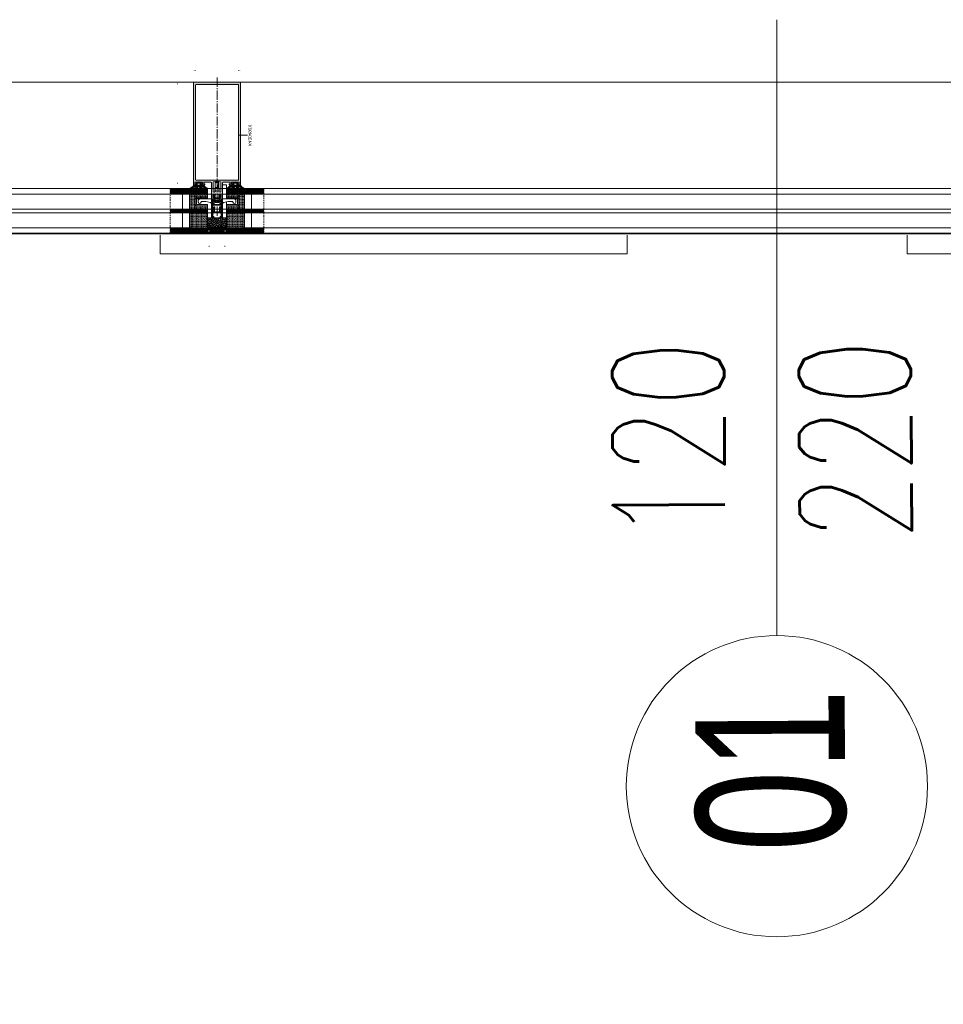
# Model space of a CAD drawing. Header units: inches. Extents: x 0 to 111471, y -105323 to 11070.
# Tile 168 of 256: x 43990 to 44088, y -27953 to -27848. Entities that reach past the tile are written whole.
import ezdxf
from ezdxf.enums import TextEntityAlignment as Align

# ---------------------------------------------------------------- set-up
doc = ezdxf.new("R2010")
doc.units = ezdxf.units.IN
doc.header["$MEASUREMENT"] = 0
for name, pattern in [('DIVIDE', [5.3, 2, -1, 0.15, -1, 0.15, -1]), ('gen3', [6.25, 4.75, -1.5]), ('GEN7', [13.75, 9.75, -1.5, 1, -1.5])]:
    doc.linetypes.add(name, pattern=pattern)
for name, color, linetype, lineweight in [('888 drzwi i okna', 4, 'Continuous', 0), ('888 opisy', 3, 'Continuous', 0), ('888 projektowane elementy', 6, 'Continuous', 13), ('888 sciany istniejące', 2, 'Continuous', 35), ('888 widok', 8, 'Continuous', 0), ('888 wymiary', 1, 'Continuous', 0), ('MB-inne', 8, 'Continuous', 9), ('MB-kreskowanie', 8, 'Continuous', 5), ('MB-opisy', 120, 'Continuous', 9), ('MB-osie', 4, 'GEN7', 5), ('MB-profile', 7, 'Continuous', 9), ('MB-szyby', 4, 'Continuous', 9), ('MB-urwania', 1, 'DIVIDE', 5), ('MB-uszczelki_tworzywa', 8, 'Continuous', 9), ('MB-wymiary', 145, 'Continuous', 9), ('Wymiary', 85, 'Continuous', 18)]:
    doc.layers.add(name, color=color, linetype=linetype, lineweight=lineweight)
doc.styles.add('ARIALCE', font='arial.ttf', dxfattribs={"width": 0.8})
doc.styles.get("Standard").update_dxf_attribs({"font": 'arial.ttf'})
doc.styles.add('TS 100_opisy', font='romans.shx', dxfattribs={"width": 0.7, "height": 16})
doc.styles.add('TS 100_wymiary', font='romans.shx', dxfattribs={"width": 0.7, "height": 16})
doc.dimstyles.new('Dim Style 100', dxfattribs={"dimtxt": 16, "dimasz": 12, "dimexe": 12, "dimexo": 2, "dimgap": 10, "dimtad": 1, "dimdec": 0, "dimzin": 9, "dimtxsty": 'TS 100_wymiary', "dimblk": 'ARCHTICK', "dimcen": 2.5, "dimdle": 12, "dimclrd": 256, "dimclrt": 2, "dimadec": 0, "dimazin": 2, "dimtfac": 1, "dimtdec": 0, "dimtix": 1, "dimtmove": 2, "dimatfit": 3, "dimfxl": 0, "dimlwd": -1, "dimarcsym": 0})
doc.dimstyles.new('MB_KDA_2.5', dxfattribs={"dimtxt": 2.5, "dimasz": 2.5, "dimexe": 1, "dimexo": 1, "dimgap": 1, "dimtad": 1, "dimdec": 1, "dimdsep": 46, "dimtxsty": 'Standard', "dimcen": 0, "dimclrd": 256, "dimclre": 256, "dimclrt": 2, "dimadec": 0, "dimazin": 2, "dimtp": 0.1, "dimtm": 0.1, "dimtfac": 0.71, "dimtdec": 1, "dimtmove": 0, "dimatfit": 3, "dimfxl": 0, "dimtzin": 0, "dimlwd": -1, "dimlwe": -1, "dimarcsym": 0})
pattern_1 = [(315, (-204.003, -193.6241), (1.3470384, -3e-16), [0.9525, -0.9525])]
pattern_2 = [(0.033944, (-4153.1781, -852.2568), (0.23784281, 0.47639099), [0, -0.47625])]
pattern_3 = [(45, (-204.003, 93.6241), (1.3470384, -2e-16), [0.9525, -0.9525])]

# ---------------------------------------------------------------- blocks, each defined once
blk = doc.blocks.new('K430492X')
at = {"layer": 'MB-kreskowanie'}
h = blk.add_hatch(color=0, dxfattribs=at)
h.paths.add_polyline_path([(-109.2, 25), (-109.5, 24.7), (-109.5, 22.5), (-109, 22), (-108.5, 22), (-108.5, 23.5), (-106.5, 23.5), (-106.5, 19.7), (-106.3, 19.5), (-106.5, 19.2), (-106.5, 15.5), (-108.5, 15.5), (-108.5, 17), (-109, 17), (-109.5, 16.5), (-109.5, 13), (-108.5, 13), (-108.5, 14), (-106.5, 14), (-106.5, 6.5), (-107, 6), (-124.2, 6), (-124.5, 5.7), (-124.5, 4), (-124, 3.5), (-123, 3.5), (-123, 4.5), (-121, 4.5), (-120.5, 4), (-120.5, 2.7), (-118.9, 0), (-120.5, -2.8), (-120.5, -4), (-121, -4.5), (-123, -4.5), (-123, -3.5), (-124, -3.5), (-124.5, -4), (-124.5, -5.7), (-124.2, -6), (-107, -6), (-106.5, -6.5), (-106.5, -14), (-108.5, -14), (-108.5, -13), (-109.5, -13), (-109.5, -16.5), (-109, -17), (-108.5, -17), (-108.5, -15.5), (-106.5, -15.5), (-106.5, -19.2), (-106.3, -19.5), (-106.5, -19.7), (-106.5, -23.5), (-108.5, -23.5), (-108.5, -22), (-109, -22), (-109.5, -22.5), (-109.5, -24.7), (-109.2, -25), (-0.5, -25, 0.413925), (0, -24.5), (0, 24.5, 0.413925), (-0.5, 25)])
h.paths.add_polyline_path([(-3, 22.9), (-2.5, 22.4), (-2.5, -22.4), (-3, -22.9), (-104, -22.9), (-104.5, -22.4), (-104.5, 22.4), (-104, 22.9)], flags=16)
h.paths.add_polyline_path([(-106.4, 3.6), (-105.5, 0), (-106.4, -3.6), (-106.9, -4), (-116.9, -4), (-117.3, -3.2), (-115.9, -0.8), (-115.9, 0.8), (-117.3, 3.2), (-116.9, 4), (-106.9, 4)], flags=16)
at = {"layer": 'MB-profile'}
blk.add_lwpolyline([(-0.5, -25), (-109.2, -25), (-109.5, -24.7), (-109.5, -22.5), (-109, -22), (-108.5, -22), (-108.5, -23.5), (-106.5, -23.5), (-106.5, -19.7), (-106.3, -19.5), (-106.5, -19.2), (-106.5, -15.5), (-108.5, -15.5), (-108.5, -17), (-109, -17), (-109.5, -16.5), (-109.5, -13), (-108.5, -13), (-108.5, -14), (-106.5, -14), (-106.5, -6.5), (-107, -6), (-124.2, -6), (-124.5, -5.7), (-124.5, -4), (-124, -3.5), (-123, -3.5), (-123, -4.5), (-121, -4.5), (-120.5, -4), (-120.5, -2.8), (-118.9, 0), (-120.5, 2.7), (-120.5, 4), (-121, 4.5), (-123, 4.5), (-123, 3.5), (-124, 3.5), (-124.5, 4), (-124.5, 5.7), (-124.2, 6), (-107, 6), (-106.5, 6.5), (-106.5, 14), (-108.5, 14), (-108.5, 13), (-109.5, 13), (-109.5, 16.5), (-109, 17), (-108.5, 17), (-108.5, 15.5), (-106.5, 15.5), (-106.5, 19.2), (-106.3, 19.5), (-106.5, 19.7), (-106.5, 23.5), (-108.5, 23.5), (-108.5, 22), (-109, 22), (-109.5, 22.5), (-109.5, 24.7), (-109.2, 25), (-0.5, 25, -0.414502), (0, 24.5), (0, -24.5, -0.414502)], format="xyb", close=True, dxfattribs=at)
for points in [[(-3, -22.9), (-104, -22.9), (-104.5, -22.4), (-104.5, 22.4), (-104, 22.9), (-3, 22.9), (-2.5, 22.4), (-2.5, -22.4)], [(-106.4, -3.6), (-106.9, -4), (-116.9, -4), (-117.3, -3.2), (-115.9, -0.8), (-115.9, 0.8), (-117.3, 3.2), (-116.9, 4), (-106.9, 4), (-106.4, 3.6), (-105.5, 0)]]:
    blk.add_lwpolyline(points, close=True, dxfattribs=at)
blk = doc.blocks.new('*D597')
at = {"layer": 'Defpoints', "color": 0, "ltscale": 0.01}
for p in [(52, -74.7), (161.5, -74.5), (52, -92)]:
    blk.add_point(p, dxfattribs=at)
at = {"layer": 'MB-wymiary'}
for p, q in [((52, -75.7), (52, -93)), ((161.5, -75.5), (161.5, -93)), ((159, -92), (54.5, -92))]:
    blk.add_line(p, q, dxfattribs=at)
at = {"layer": 'MB-wymiary', "ltscale": 0.01}
for points in [[(54.5, -91.6), (54.5, -92.4), (52, -92)], [(159, -92.4), (159, -91.6), (161.5, -92)]]:
    blk.add_solid(points, dxfattribs=at)
at = {"layer": 'MB-wymiary', "color": 2, "ltscale": 0.01, "insert": (106.8, -89.7), "char_height": 2.5, "attachment_point": 5}
blk.add_mtext('110', dxfattribs=at)
blk = doc.blocks.new('*D598')
at = {"layer": 'Defpoints', "color": 0, "ltscale": 0.01}
for p in [(147.1, -25), (173.9, -25), (147.1, -75)]:
    blk.add_point(p, dxfattribs=at)
at = {"layer": 'MB-wymiary'}
for p, q in [((148.1, -25), (174.9, -25)), ((173.9, -72.5), (173.9, -27.5)), ((148.1, -75), (174.9, -75))]:
    blk.add_line(p, q, dxfattribs=at)
at = {"layer": 'MB-wymiary', "ltscale": 0.01}
for points in [[(174.3, -27.5), (173.5, -27.5), (173.9, -25)], [(173.5, -72.5), (174.3, -72.5), (173.9, -75)]]:
    blk.add_solid(points, dxfattribs=at)
at = {"layer": 'MB-wymiary', "color": 2, "ltscale": 0.01, "insert": (171.7, -50), "char_height": 2.5, "attachment_point": 5, "rotation": 90}
blk.add_mtext('50', dxfattribs=at)
blk = doc.blocks.new('120900')
at = {"layer": 'MB-kreskowanie'}
h = blk.add_hatch(dxfattribs=at)
h.set_pattern_fill('DOTS', color=256, scale=0.3, angle=90.0339, style=0)
h.set_pattern_definition([(90.033944, (778.75693, -4206.1781), (-0.47639099, 0.23784281), [0, -0.47625])])
h.paths.add_polyline_path([(-6.2, 1.7, -0.244698), (-6, 1.8), (-5.6, 1.8, -0.117863), (-5.4, 1.8, 0.255673), (-2.6, 1.8, -0.117863), (-2.4, 1.8), (-2, 1.8, -0.244698), (-1.8, 1.7), (-1, 0.6, -0.520567), (-1.1, 0.3), (-1.5, 0.2), (-1.5, -1), (-2.5, -1), (-2.5, 0.7, 0.496188), (-2.8, 0.9, -0.136548), (-5.2, 0.9, 0.502247), (-5.5, 0.7), (-5.5, -1), (-6.5, -1), (-6.5, 0.2), (-6.9, 0.3, -0.520567), (-7, 0.6)])
h.paths.add_polyline_path([(-9.5, -1.3, -0.414214), (-9.2, -1), (-7.3, -1, -0.267949), (-7.1, -1.2, 0.767327), (-6.5, -1), (-5.5, -1), (-5.5, -1.3, 0.414214), (-5.3, -1.5), (-2.7, -1.5, 0.414214), (-2.5, -1.3), (-2.5, -1), (-1.5, -1, 0.767327), (-0.9, -1.2, -0.267949), (-0.7, -1), (1.2, -1, -0.414214), (1.5, -1.3, 0.218991), (4.8, -4.2, -0.885567), (4.5, -5, -0.160479), (1, -3.3, 0.21435), (0.2, -3), (-1.4, -3, 0.674934), (-1.6, -3.5, 0.163474), (0.2, -4.4, -1), (0.2, -5, -0.19206), (-3.5, -3.2, 0.293178), (-4, -3, 0.293178), (-4.5, -3.2, -0.19206), (-8.2, -5, -1), (-8.2, -4.4, 0.163474), (-6.4, -3.5, 0.674934), (-6.6, -3), (-8.2, -3, 0.214349), (-9, -3.3, -0.160479), (-12.5, -5, -0.885567), (-12.8, -4.2, 0.226961)])
at = {"layer": 'MB-uszczelki_tworzywa'}
for points in [[(1.5, -1.3, 0.218991), (4.8, -4.2, -0.885567), (4.5, -5, -0.160479), (1, -3.3, 0.21435), (0.2, -3), (-1.4, -3, 0.677436), (-1.6, -3.5, 0.163474), (0.2, -4.4, -1), (0.2, -5, -0.19206), (-3.5, -3.2, 0.293178), (-4, -3, 0.293178), (-4.5, -3.2, -0.19206), (-8.2, -5, -1), (-8.2, -4.4, 0.163474), (-6.4, -3.5, 0.677436), (-6.6, -3), (-8.2, -3, 0.21435), (-9, -3.3, -0.160479), (-12.5, -5, -0.885567), (-12.8, -4.2, 0.226961), (-9.5, -1.3, -0.414214), (-9.2, -1), (-7.3, -1, -0.267949), (-7.1, -1.2, 0.767327), (-6.5, -1), (-6.5, 0.2), (-6.9, 0.3, -0.520567), (-7, 0.6), (-6.2, 1.7, -0.244698), (-6, 1.8), (-5.6, 1.8, -0.117863), (-5.4, 1.8, 0.255673), (-2.6, 1.8, -0.117863), (-2.4, 1.8), (-2, 1.8, -0.244698), (-1.8, 1.7), (-1, 0.6, -0.520567), (-1.1, 0.3), (-1.5, 0.2), (-1.5, -1, 0.767327), (-0.9, -1.2, -0.267949), (-0.7, -1), (1.2, -1, -0.414214)], [(-2.5, -1.3), (-2.5, 0.7, 0.490314), (-2.7, 0.9, -0.137178), (-5.2, 0.9, 0.490314), (-5.5, 0.7), (-5.5, -1.3, 0.414214), (-5.3, -1.5), (-2.7, -1.5, 0.414214)]]:
    blk.add_lwpolyline(points, format="xyb", close=True, dxfattribs=at)
blk = doc.blocks.new('*D599')
at = {"layer": 'Defpoints', "color": 0, "ltscale": 0.01}
for p in [(2.1, -40), (-13.3, -60), (2, -60)]:
    blk.add_point(p, dxfattribs=at)
at = {"layer": 'MB-wymiary'}
for p, q in [((1.1, -40), (-14.3, -40)), ((-13.3, -42.5), (-13.3, -57.5)), ((1, -60), (-14.3, -60))]:
    blk.add_line(p, q, dxfattribs=at)
at = {"layer": 'MB-wymiary', "ltscale": 0.01}
for points in [[(-12.9, -42.5), (-13.8, -42.5), (-13.3, -40)], [(-13.8, -57.5), (-12.9, -57.5), (-13.3, -60)]]:
    blk.add_solid(points, dxfattribs=at)
at = {"layer": 'MB-wymiary', "color": 2, "ltscale": 0.01, "insert": (-15.6, -50), "char_height": 2.5, "attachment_point": 5, "rotation": 90}
blk.add_mtext('20', dxfattribs=at)
blk = doc.blocks.new('_ArchTick')
at = {"layer": 'Wymiary', "color": 0, "const_width": 0.15}
blk.add_lwpolyline([(-0.5, -0.5), (0.5, 0.5)], dxfattribs=at)
blk = doc.blocks.new('*D698')
at = {"layer": '888 wymiary', "color": 0, "lineweight": -2, "ltscale": 0.01}
for p, q in [((43890.75, -28130.69), (43890.75, -28162.69)), ((44010.75, -28130.69), (44010.75, -28162.69))]:
    blk.add_line(p, q, dxfattribs=at)
at = {"layer": '888 wymiary', "ltscale": 0.01}
blk.add_line((43878.75, -28150.69), (44022.75, -28150.69), dxfattribs=at)
at = {"layer": 'Defpoints', "color": 0}
for p in [(44010.75, -27864.04), (43890.75, -27864.86), (44010.75, -28150.69)]:
    blk.add_point(p, dxfattribs=at)
at = {"layer": '888 wymiary', "linetype": 'ByBlock', "xscale": 12, "yscale": 12, "zscale": 12, "rotation": 180}
blk.add_blockref('_ArchTick', (43890.75, -28150.69), dxfattribs=at)
at = {"layer": '888 wymiary', "linetype": 'ByBlock', "xscale": 12, "yscale": 12, "zscale": 12}
blk.add_blockref('_ArchTick', (44010.75, -28150.69), dxfattribs=at)
at = {"layer": '888 wymiary', "color": 2, "ltscale": 0.01, "insert": (43950.75, -28132.69), "char_height": 16, "attachment_point": 5, "style": 'TS 100_wymiary'}
blk.add_mtext('120', dxfattribs=at)
blk = doc.blocks.new('*D699')
at = {"layer": '888 wymiary', "color": 0, "lineweight": -2, "ltscale": 0.01}
for p, q in [((44010.75, -28130.69), (44010.75, -28162.69)), ((44130.71, -28130.69), (44130.71, -28162.69))]:
    blk.add_line(p, q, dxfattribs=at)
at = {"layer": '888 wymiary', "ltscale": 0.01}
blk.add_line((43998.75, -28150.69), (44142.71, -28150.69), dxfattribs=at)
at = {"layer": 'Defpoints', "color": 0}
for p in [(44010.75, -27864.04), (44130.71, -27864.81), (44130.71, -28150.69)]:
    blk.add_point(p, dxfattribs=at)
at = {"layer": '888 wymiary', "linetype": 'ByBlock', "xscale": 12, "yscale": 12, "zscale": 12, "rotation": 180}
blk.add_blockref('_ArchTick', (44010.75, -28150.69), dxfattribs=at)
at = {"layer": '888 wymiary', "linetype": 'ByBlock', "xscale": 12, "yscale": 12, "zscale": 12}
blk.add_blockref('_ArchTick', (44130.71, -28150.69), dxfattribs=at)
at = {"layer": '888 wymiary', "color": 2, "ltscale": 0.01, "insert": (44070.73, -28132.69), "char_height": 16, "attachment_point": 5, "style": 'TS 100_wymiary'}
blk.add_mtext('120', dxfattribs=at)
blk = doc.blocks.new('*D708')
at = {"layer": '888 wymiary', "color": 0, "lineweight": -2, "ltscale": 0.01}
for p, q in [((43418.64, -28259.85), (43418.64, -28291.85)), ((45099.62, -28259.85), (45099.62, -28291.85))]:
    blk.add_line(p, q, dxfattribs=at)
at = {"layer": '888 wymiary', "ltscale": 0.01}
blk.add_line((43406.64, -28279.85), (45111.62, -28279.85), dxfattribs=at)
at = {"layer": 'Defpoints', "color": 0}
for p in [(45099.62, -27871.92), (43418.64, -27872.28), (45099.62, -28279.85)]:
    blk.add_point(p, dxfattribs=at)
at = {"layer": '888 wymiary', "linetype": 'ByBlock', "xscale": 12, "yscale": 12, "zscale": 12, "rotation": 180}
blk.add_blockref('_ArchTick', (43418.64, -28279.85), dxfattribs=at)
at = {"layer": '888 wymiary', "linetype": 'ByBlock', "xscale": 12, "yscale": 12, "zscale": 12}
blk.add_blockref('_ArchTick', (45099.62, -28279.85), dxfattribs=at)
at = {"layer": '888 wymiary', "color": 2, "ltscale": 0.01, "insert": (44259.13, -28261.85), "char_height": 16, "attachment_point": 5, "style": 'TS 100_wymiary'}
blk.add_mtext('1681', dxfattribs=at)
blk = doc.blocks.new('*D824')
at = {"layer": '888 wymiary', "color": 0, "lineweight": -2, "ltscale": 0.01}
for p, q in [((44084.62, -28220.23), (44084.62, -28252.23)), ((44104.62, -28220.23), (44104.62, -28252.23))]:
    blk.add_line(p, q, dxfattribs=at)
at = {"layer": '888 wymiary', "ltscale": 0.01}
blk.add_line((44116.62, -28240.23), (44072.62, -28240.23), dxfattribs=at)
at = {"layer": 'Defpoints', "color": 0}
for p in [(44084.62, -27871.92), (44104.62, -27871.92), (44084.62, -28240.23)]:
    blk.add_point(p, dxfattribs=at)
at = {"layer": '888 wymiary', "linetype": 'ByBlock', "xscale": 12, "yscale": 12, "zscale": 12, "rotation": 180}
blk.add_blockref('_ArchTick', (44084.62, -28240.23), dxfattribs=at)
at = {"layer": '888 wymiary', "linetype": 'ByBlock', "xscale": 12, "yscale": 12, "zscale": 12}
blk.add_blockref('_ArchTick', (44104.62, -28240.23), dxfattribs=at)
at = {"layer": '888 wymiary', "color": 2, "ltscale": 0.01, "insert": (44095.89, -28222.23), "char_height": 16, "attachment_point": 5, "style": 'TS 100_wymiary'}
blk.add_mtext('20', dxfattribs=at)
blk = doc.blocks.new('*D825')
at = {"layer": '888 wymiary', "color": 0, "lineweight": -2, "ltscale": 0.01}
for p, q in [((44054.62, -28220.23), (44054.62, -28252.23)), ((44084.62, -28220.23), (44084.62, -28252.23))]:
    blk.add_line(p, q, dxfattribs=at)
at = {"layer": '888 wymiary', "ltscale": 0.01}
for p, q in [((44096.62, -28240.23), (44042.62, -28240.23)), ((44054.62, -28240.23), (44042.62, -28240.23)), ((44084.62, -28240.23), (44096.62, -28240.23))]:
    blk.add_line(p, q, dxfattribs=at)
at = {"layer": 'Defpoints', "color": 0}
for p in [(44054.62, -27871.92), (44084.62, -27871.92), (44054.62, -28240.23)]:
    blk.add_point(p, dxfattribs=at)
at = {"layer": '888 wymiary', "linetype": 'ByBlock', "xscale": 12, "yscale": 12, "zscale": 12}
blk.add_blockref('_ArchTick', (44054.62, -28240.23), dxfattribs=at)
at = {"layer": '888 wymiary', "linetype": 'ByBlock', "xscale": 12, "yscale": 12, "zscale": 12, "rotation": 180}
blk.add_blockref('_ArchTick', (44084.62, -28240.23), dxfattribs=at)
at = {"layer": '888 wymiary', "color": 2, "ltscale": 0.01, "insert": (44069.62, -28222.23), "char_height": 16, "attachment_point": 5, "style": 'TS 100_wymiary'}
blk.add_mtext('30', dxfattribs=at)
blk = doc.blocks.new('*D826')
at = {"layer": '888 wymiary', "color": 0, "lineweight": -2, "ltscale": 0.01}
for p, q in [((44004.62, -28220.23), (44004.62, -28252.23)), ((44054.62, -28220.23), (44054.62, -28252.23))]:
    blk.add_line(p, q, dxfattribs=at)
at = {"layer": '888 wymiary', "ltscale": 0.01}
blk.add_line((44066.62, -28240.23), (43992.62, -28240.23), dxfattribs=at)
at = {"layer": 'Defpoints', "color": 0}
for p in [(44004.62, -27871.92), (44054.62, -27871.92), (44004.62, -28240.23)]:
    blk.add_point(p, dxfattribs=at)
at = {"layer": '888 wymiary', "linetype": 'ByBlock', "xscale": 12, "yscale": 12, "zscale": 12, "rotation": 180}
blk.add_blockref('_ArchTick', (44004.62, -28240.23), dxfattribs=at)
at = {"layer": '888 wymiary', "linetype": 'ByBlock', "xscale": 12, "yscale": 12, "zscale": 12}
blk.add_blockref('_ArchTick', (44054.62, -28240.23), dxfattribs=at)
at = {"layer": '888 wymiary', "color": 2, "ltscale": 0.01, "insert": (44029.62, -28222.23), "char_height": 16, "attachment_point": 5, "style": 'TS 100_wymiary'}
blk.add_mtext('50', dxfattribs=at)
blk = doc.blocks.new('*D827')
at = {"layer": '888 wymiary', "color": 0, "lineweight": -2, "ltscale": 0.01}
for p, q in [((43964.62, -28220.23), (43964.62, -28252.23)), ((44004.62, -28220.23), (44004.62, -28252.23))]:
    blk.add_line(p, q, dxfattribs=at)
at = {"layer": '888 wymiary', "ltscale": 0.01}
blk.add_line((44016.62, -28240.23), (43952.62, -28240.23), dxfattribs=at)
at = {"layer": 'Defpoints', "color": 0}
for p in [(43964.62, -27871.92), (44004.62, -27871.92), (43964.62, -28240.23)]:
    blk.add_point(p, dxfattribs=at)
at = {"layer": '888 wymiary', "linetype": 'ByBlock', "xscale": 12, "yscale": 12, "zscale": 12, "rotation": 180}
blk.add_blockref('_ArchTick', (43964.62, -28240.23), dxfattribs=at)
at = {"layer": '888 wymiary', "linetype": 'ByBlock', "xscale": 12, "yscale": 12, "zscale": 12}
blk.add_blockref('_ArchTick', (44004.62, -28240.23), dxfattribs=at)
at = {"layer": '888 wymiary', "color": 2, "ltscale": 0.01, "insert": (43984.62, -28222.23), "char_height": 16, "attachment_point": 5, "style": 'TS 100_wymiary'}
blk.add_mtext('40', dxfattribs=at)
blk = doc.blocks.new('G$C0AADE25E')
at = {"layer": 'MB-kreskowanie'}
h = blk.add_hatch(dxfattribs=at)
h.set_pattern_fill('DASH', color=256, scale=0.3, angle=315, style=0)
h.set_pattern_definition([(135, (-89.4117, -467.5632), (-3e-17, 1.3470384), [0.9525, -0.9525])])
h.paths.add_polyline_path([(22, -20.8), (6, -20.8), (6, -40), (22, -40)])
h = blk.add_hatch(dxfattribs=at)
h.set_pattern_fill('DASH', color=256, scale=0.3, angle=315, style=0)
h.set_pattern_definition(pattern_1)
h.paths.add_polyline_path([(26, -20.8), (26, -26.8), (42, -26.8), (42, -20.8)])
h = blk.add_hatch(dxfattribs=at)
h.set_pattern_fill('DASH', color=256, scale=0.3, angle=315, style=0)
h.set_pattern_definition(pattern_1)
h.paths.add_polyline_path([(38.2, -40), (40, -40), (42, -40), (42, -26.8), (36.2, -26.8, -0.414214), (38.2, -28.8)])
h.paths.add_polyline_path([(26, -40), (29.8, -40), (29.8, -28.8, -0.414214), (31.8, -26.8), (26, -26.8)])
h = blk.add_hatch(dxfattribs=at)
h.set_pattern_fill('DOTS', color=256, scale=0.3, angle=0.0339, style=0)
h.set_pattern_definition(pattern_2)
h.paths.add_polyline_path([(54.7, -32.7, 0.244698), (54.8, -32.5), (54.8, -32.1, 0.117863), (54.8, -31.9, -0.255673), (54.8, -29.1, 0.117863), (54.8, -28.9), (54.8, -28.5, 0.244698), (54.7, -28.3), (53.6, -27.5, 0.520567), (53.3, -27.6), (53.2, -28), (52, -28), (52, -29), (53.7, -29, -0.496188), (53.9, -29.3, 0.136548), (53.9, -31.7, -0.502247), (53.7, -32), (52, -32), (52, -33), (53.2, -33), (53.3, -33.4, 0.520567), (53.6, -33.5)])
h.paths.add_polyline_path([(51.7, -36, 0.414214), (52, -35.7), (52, -33.8, 0.267949), (51.8, -33.6, -0.767327), (52, -33), (52, -32), (51.7, -32, -0.414214), (51.5, -31.8), (51.5, -29.2, -0.414214), (51.7, -29), (52, -29), (52, -28, -0.767327), (51.8, -27.4, 0.267949), (52, -27.2), (52, -25.3, 0.414214), (51.7, -25, -0.218991), (48.8, -21.7, 0.885567), (48, -22, 0.160479), (49.7, -25.5, -0.21435), (50, -26.3), (50, -27.9, -0.674934), (49.5, -28.1, -0.163474), (48.6, -26.3, 1), (48, -26.3, 0.19206), (49.8, -30, -0.293178), (50, -30.5, -0.293178), (49.8, -31, 0.19206), (48, -34.7, 1), (48.6, -34.7, -0.163474), (49.5, -32.9, -0.674934), (50, -33.1), (50, -34.7, -0.214349), (49.7, -35.5, 0.160479), (48, -39, 0.885567), (48.8, -39.3, -0.226961)])
h = blk.add_hatch(dxfattribs=at)
h.set_pattern_fill('HEX', color=256, scale=0.2, angle=135, style=0)
h.set_pattern_definition([(135, (-103.4117, 367.5632), (-0.7777128, -0.7777128), [0.635, -1.27]), (255, (-103.4117, 367.5632), (1.0623755, -0.2846626), [0.635, -1.27]), (195, (-103.8607, 368.0122), (0.2846626, -1.0623755), [0.635, -1.27])])
h.paths.add_polyline_path([(7, -60), (17, -60), (17, -40), (7, -40)])
h = blk.add_hatch(dxfattribs=at)
h.set_pattern_fill('_U', color=256, angle=315, style=0, double=1, pattern_type=0)
h.set_pattern_definition([(315, (-2146.2895, 2427.8375), (0.70710678, 0.70710678), []), (45, (-2146.2895, 2427.8375), (-0.70710678, 0.70710678), [])])
h.paths.add_polyline_path([(23.5, -52.6), (23.2, -52.3), (23.2, -47.7), (23.5, -47.4), (25, -47.4), (28.4, -47.4), (28.4, -46.8), (28.2, -46.4), (27.4, -45.9), (26.9, -46.7), (25, -46.7), (23.5, -46.7), (23.2, -46.1), (23.2, -45.7), (23.4, -45.4), (25, -45), (25, -44), (17, -44), (17, -46), (17.5, -46.5), (18.4, -46.5), (18.4, -45.5), (21.3, -45.5), (22.2, -46.5), (22.2, -49.1), (22.7, -50), (22.2, -50.9), (22.2, -53.5), (21.3, -54.5), (18.4, -54.5), (18.4, -53.5), (17.5, -53.5), (17, -54), (17, -56), (25, -56), (25, -55), (23.4, -54.6), (23.2, -54.3), (23.2, -53.8), (23.5, -53.3), (25, -53.3), (26.9, -53.3), (27.4, -54), (28.2, -53.6), (28.4, -53.2), (28.4, -52.5), (25, -52.6)])
h = blk.add_hatch(dxfattribs=at)
h.set_pattern_fill('_U', color=256, angle=315, style=0, double=1, pattern_type=0)
h.set_pattern_definition([(315, (-2134.2895, 2427.8375), (0.70710678, 0.70710678), []), (45, (-2134.2895, 2427.8375), (-0.70710678, 0.70710678), [])])
h.paths.add_polyline_path([(35.5, -52.6), (35.2, -52.3), (35.2, -47.7), (35.5, -47.4), (37, -47.4), (40.4, -47.4), (40.4, -46.8), (40.2, -46.4), (39.4, -45.9), (38.9, -46.7), (37, -46.7), (35.5, -46.7), (35.2, -46.1), (35.2, -45.7), (35.4, -45.4), (37, -45), (37, -44), (25, -44), (25, -46), (25.5, -46.5), (26.4, -46.5), (26.4, -45.5), (33.3, -45.5), (34.2, -46.5), (34.2, -49.1), (34.7, -50), (34.2, -50.9), (34.2, -53.5), (33.3, -54.5), (26.4, -54.5), (26.4, -53.5), (25.5, -53.5), (25, -54), (25, -56), (37, -56), (37, -55), (35.4, -54.6), (35.2, -54.3), (35.2, -53.8), (35.5, -53.3), (37, -53.3), (38.9, -53.3), (39.4, -54), (40.2, -53.6), (40.4, -53.2), (40.4, -52.5), (37, -52.6)])
h = blk.add_hatch(dxfattribs=at)
h.set_pattern_fill('DASH', color=256, scale=0.3, angle=225, style=0)
h.set_pattern_definition([(225, (-89.4117, 367.5632), (-6e-16, -1.3470384), [0.9525, -0.9525])])
h.paths.add_polyline_path([(6, -60), (6, -79.2), (22, -79.2), (22, -60)])
h = blk.add_hatch(dxfattribs=at)
h.set_pattern_fill('DASH', color=256, scale=0.3, angle=225, style=0)
h.set_pattern_definition(pattern_3)
h.paths.add_polyline_path([(38.2, -71.2, -0.414214), (36.2, -73.2), (42, -73.2), (42, -60), (40, -60), (38.2, -60)])
h.paths.add_polyline_path([(26, -73.2), (31.8, -73.2, -0.414214), (29.8, -71.2), (29.8, -60), (26, -60)])
h = blk.add_hatch(dxfattribs=at)
h.set_pattern_fill('DOTS', color=256, scale=0.3, angle=0.0339, style=0)
h.set_pattern_definition(pattern_2)
h.paths.add_polyline_path([(54.7, -67.3, -0.244698), (54.8, -67.5), (54.8, -67.9, -0.117863), (54.8, -68.1, 0.255673), (54.8, -70.9, -0.117863), (54.8, -71.1), (54.8, -71.5, -0.244698), (54.7, -71.7), (53.6, -72.5, -0.520567), (53.3, -72.4), (53.2, -72), (52, -72), (52, -71), (53.7, -71, 0.496188), (53.9, -70.7, -0.136548), (53.9, -68.3, 0.502247), (53.7, -68), (52, -68), (52, -67), (53.2, -67), (53.3, -66.6, -0.520567), (53.6, -66.5)])
h.paths.add_polyline_path([(51.7, -64, -0.414214), (52, -64.3), (52, -66.2, -0.267949), (51.8, -66.4, 0.767327), (52, -67), (52, -68), (51.7, -68, 0.414214), (51.5, -68.2), (51.5, -70.8, 0.414214), (51.7, -71), (52, -71), (52, -72, 0.767327), (51.8, -72.6, -0.267949), (52, -72.8), (52, -74.7, -0.414214), (51.7, -75, 0.218991), (48.8, -78.3, -0.885567), (48, -78, -0.160479), (49.7, -74.5, 0.21435), (50, -73.7), (50, -72.1, 0.674934), (49.5, -71.9, 0.163474), (48.6, -73.7, -1), (48, -73.7, -0.19206), (49.8, -70, 0.293178), (50, -69.5, 0.293178), (49.8, -69, -0.19206), (48, -65.3, -1), (48.6, -65.3, 0.163474), (49.5, -67.1, 0.674934), (50, -66.9), (50, -65.3, 0.214349), (49.7, -64.5, -0.160479), (48, -61, -0.885567), (48.8, -60.7, 0.226961)])
h = blk.add_hatch(dxfattribs=at)
h.set_pattern_fill('DASH', color=256, scale=0.3, angle=225, style=0)
h.set_pattern_definition(pattern_3)
h.paths.add_polyline_path([(42, -79.2), (42, -73.2), (26, -73.2), (26, -79.2)])
at = {"layer": 'MB-inne'}
for p, q in [((30.5, -45.7), (30.5, -54.3)), ((31, -45.7), (31, -54.3)), ((33.3, -47.7), (31.4, -45.8)), ((33.3, -52.3), (31.4, -54.2)), ((33.2, -47.6), (33.2, -52.4))]:
    blk.add_line(p, q, dxfattribs=at)
at = {"layer": 'MB-inne', "linetype": 'Continuous'}
for p, q in [((35.5, -48.1), (37.5, -48.1)), ((35.5, -51.9), (37.5, -51.9)), ((37.5, -48.1), (38, -47.6)), ((37.5, -48.1), (41.5, -48.1)), ((37.5, -51.9), (37.5, -48.1)), ((37.5, -51.9), (38, -52.4)), ((37.5, -51.9), (41.5, -51.9)), ((38, -52.4), (38, -47.6)), ((38, -47.6), (41.2, -47.6)), ((38, -52.4), (41.2, -52.4)), ((44.7, -47.6), (48.6, -47.6)), ((44.7, -52.4), (48.6, -52.4)), ((45, -48.1), (49.1, -48.1)), ((45, -51.9), (49.1, -51.9)), ((48.6, -52.4), (48.6, -47.6)), ((49.1, -48.1), (48.6, -47.6)), ((49.1, -51.9), (48.6, -52.4)), ((49.1, -48.1), (54.5, -48.1)), ((49.1, -51.9), (49.1, -48.1)), ((49.1, -48.8), (54.1, -50.3)), ((49.1, -51.9), (54.5, -51.9)), ((55.5, -49.8), (54.5, -48.1)), ((55.5, -50.2), (54.5, -51.9)), ((55.5, -50.2), (54.9, -50.5)), ((55.5, -49.8), (55.5, -50.2))]:
    blk.add_line(p, q, dxfattribs=at)
at = {"layer": 'MB-inne', "linetype": 'gen3'}
for p in [(49.1, -48.3), (55.5, -50.2)]:
    blk.add_line(p, (54.3, -48.3), dxfattribs=at)
at = {"layer": 'MB-inne'}
for points in [[(31, -45.7), (31, -49.5, 0.198912)], [(35.6, -52.6, -0.132252), (35.5, -52.3), (35.5, -47.7, -0.132253), (35.6, -47.4)]]:
    blk.add_lwpolyline(points, format="xyb", dxfattribs=at)
at = {"layer": 'MB-inne', "linetype": 'Continuous', "extrusion": (-1.83691e-16, -2.22045e-16, -1)}
blk.add_arc((-54.7, -49), 1.46, 260, 294.7886, dxfattribs=at)
at = {"layer": 'MB-inne', "linetype": 'Continuous'}
blk.add_arc((56.2, -51.2), 1.83, 155.1869, 202.5202, dxfattribs=at)
at = {"layer": 'MB-kreskowanie'}
for p, q in [((1, 0), (1, -40)), ((2, 0), (2, -40)), ((3, 0), (3, -40)), ((4, 0), (4, -40)), ((5, 0), (5, -40)), ((23, 0), (23, -40)), ((24, 0), (24, -40)), ((25, 0), (25, -40)), ((43, 0), (43, -40)), ((44, 0), (44, -40)), ((45, 0), (45, -40)), ((46, 0), (46, -40)), ((47, 0), (47, -40)), ((1, -100), (1, -60)), ((2, -100), (2, -60)), ((3, -100), (3, -60)), ((4, -100), (4, -60)), ((5, -100), (5, -60)), ((23, -100), (23, -60)), ((24, -100), (24, -60)), ((25, -100), (25, -60)), ((43, -100), (43, -60)), ((44, -100), (44, -60)), ((45, -100), (45, -60)), ((46, -100), (46, -60)), ((47, -100), (47, -60))]:
    blk.add_line(p, q, dxfattribs=at)
for centre, start, end in [((-120.7, -50), 354.7949, 5.2051), ((-119.7, -50), 355.2692, 4.7308), ((-118.7, -50), 355.2692, 4.7308), ((-117.7, -50), 355.2692, 4.7308), ((-116.7, -50), 355.2692, 4.7308), ((-115.7, -50), 355.2692, 4.7308), ((-114.7, -50), 355.2692, 4.7308)]:
    blk.add_arc(centre, 121.2, start, end, dxfattribs=at)
at = {"layer": 'MB-osie'}
blk.add_line((166.3, -50), (17.8, -50), dxfattribs=at)
at = {"layer": 'MB-profile'}
for points in [[(30.5, -40), (30, -40, -0.414214), (29.8, -39.8), (29.8, -28.8, -0.414214), (31.8, -26.8), (36.2, -26.8, -0.414214), (38.2, -28.8), (38.2, -39.8, -0.414214), (38, -40), (37.5, -40, -0.414214), (37, -39.5), (37, -29, 0.414214), (36, -28), (34.4, -28, 0.198912), (34.2, -28.1), (34.1, -28.1, -0.414214), (33.9, -28.1), (33.8, -28.1, 0.198912), (33.6, -28), (32, -28, 0.414214), (31, -29), (31, -39.5, -0.414214)], [(35.5, -30, -0.414214), (37, -31.5), (37, -46.4), (37.1, -46.6), (37.4, -46.7), (37.5, -46.9), (37.5, -47), (37.3, -47.2), (36, -47.2), (35.5, -47.7), (35.5, -48.1), (35.5, -51.9), (35.5, -52.3), (36, -52.8), (37.3, -52.8), (37.5, -53), (37.5, -53.1), (37.4, -53.3), (37.1, -53.4), (37, -53.6), (37, -68.5, -0.414214), (35.5, -70), (33.5, -70, -1), (33.5, -67), (34, -67), (34.3, -66.7), (34.3, -62.2), (34.3, -61.8), (33.1, -56.8), (32.1, -56), (31.5, -56), (31, -55.5), (31, -50.5), (31.1, -50.3), (31.2, -50.2), (31.2, -49.8), (31.1, -49.7), (31, -49.5), (31, -44.5), (31.5, -44), (32.1, -44), (33.1, -43.2), (34.3, -38.2), (34.3, -37.8), (34.3, -33.3), (34, -33), (33.5, -33, -1), (33.5, -30)], [(30.5, -60), (30, -60, 0.414214), (29.8, -60.2), (29.8, -71.2, 0.414214), (31.8, -73.2), (36.2, -73.2, 0.414214), (38.2, -71.2), (38.2, -60.2, 0.414214), (38, -60), (37.5, -60, 0.414214), (37, -60.5), (37, -71, -0.414214), (36, -72), (34.4, -72, -0.198912), (34.2, -71.9), (34.1, -71.9, 0.414214), (33.9, -71.9), (33.8, -71.9, -0.198912), (33.6, -72), (32, -72, -0.414214), (31, -71), (31, -60.5, 0.414214)]]:
    blk.add_lwpolyline(points, format="xyb", close=True, dxfattribs=at)
for points in [[(106.2, -75), (52.3, -75), (52, -74.7), (52, -72.5), (52.5, -72), (53, -72), (53, -73.5), (55, -73.5), (55, -69.7), (55.3, -69.5), (55, -69.2), (55, -65.5), (53, -65.5), (53, -67), (52.5, -67), (52, -66.5), (52, -63), (53, -63), (53, -64), (55, -64), (55, -56.5), (54.5, -56), (37.3, -56), (37, -55.7), (37, -54), (37.5, -53.5), (38.5, -53.5), (38.5, -54.5), (40.5, -54.5), (41, -54), (41, -52.8), (42.6, -50), (41, -47.2), (41, -46), (40.5, -45.5), (38.5, -45.5), (38.5, -46.5), (37.5, -46.5), (37, -46), (37, -44.3), (37.3, -44), (54.5, -44), (55, -43.5), (55, -36), (53, -36), (53, -37), (52, -37), (52, -33.5), (52.5, -33), (53, -33), (53, -34.5), (55, -34.5), (55, -30.8), (55.3, -30.5), (55, -30.3), (55, -26.5), (53, -26.5), (53, -28), (52.5, -28), (52, -27.5), (52, -25.3), (52.3, -25), (106.2, -25)], [(106.2, -72.9), (57.5, -72.9), (57, -72.4), (57, -27.6), (57.5, -27.1), (106.2, -27.1)]]:
    blk.add_lwpolyline(points, dxfattribs=at)
blk.add_lwpolyline([(55.1, -53.6), (54.6, -54), (44.6, -54), (44.2, -53.2), (45.6, -50.8), (45.6, -49.2), (44.2, -46.8), (44.6, -46), (54.6, -46), (55.1, -46.4), (56, -50)], close=True, dxfattribs=at)
at = {"layer": 'MB-szyby'}
for p, q in [((0, 0), (0, -39)), ((6, -40), (6, 0)), ((22, 0), (22, -40)), ((26, -40), (26, 0)), ((42, -40), (42, 0)), ((48, 0), (48, -39)), ((26, -20.8), (26, -40)), ((0, -39), (1, -40)), ((1, -40), (6, -40)), ((22, -40), (26, -40)), ((26, -40), (30, -40)), ((38, -40), (40, -40)), ((42, -40), (40, -40)), ((47, -40), (42, -40)), ((48, -39), (47, -40)), ((0, -61), (1, -60)), ((0, -100), (0, -61)), ((1, -60), (6, -60)), ((6, -60), (6, -100)), ((22, -100), (22, -60)), ((22, -60), (26, -60)), ((26, -79.2), (26, -60)), ((26, -60), (30, -60)), ((26, -60), (26, -100)), ((38, -60), (40, -60)), ((42, -60), (40, -60)), ((47, -60), (42, -60)), ((42, -60), (42, -100)), ((48, -61), (47, -60)), ((48, -100), (48, -61))]:
    blk.add_line(p, q, dxfattribs=at)
at = {"layer": 'MB-urwania'}
for p, q in [((48, 0), (0, 0)), ((0, -100), (48, -100))]:
    blk.add_line(p, q, dxfattribs=at)
at = {"layer": 'MB-uszczelki_tworzywa'}
for p, q in [((42, -26.8), (26, -26.8)), ((42, -73.2), (26, -73.2))]:
    blk.add_line(p, q, dxfattribs=at)
for points in [[(6, -20.8), (6, -13.3), (22, -13.3), (22, -20.8)], [(22, -40), (22, -20.8), (6, -20.8), (6, -40)], [(26, -20.8), (26, -13.3), (42, -13.3), (42, -20.8)], [(7, -40), (7, -60), (17, -60), (17, -40)], [(25, -47.4), (23.5, -47.4), (23.2, -47.7), (23.2, -52.3), (23.5, -52.6), (25, -52.6), (28.4, -52.5), (28.4, -53.2), (28.2, -53.6), (27.4, -54), (26.9, -53.3), (25, -53.3), (23.5, -53.3), (23.2, -53.8), (23.2, -54.3), (23.4, -54.6), (25, -55), (25, -56), (17, -56), (17, -54), (17.5, -53.5), (18.4, -53.5), (18.4, -54.5), (21.3, -54.5), (22.2, -53.5), (22.2, -50.9), (22.7, -50), (22.7, -50), (22.7, -50), (22.2, -49.1), (22.2, -46.5), (21.3, -45.5), (18.4, -45.5), (18.4, -46.5), (17.5, -46.5), (17, -46), (17, -44), (25, -44), (25, -45), (23.4, -45.4), (23.2, -45.7), (23.2, -46.1), (23.5, -46.7), (25, -46.7), (26.9, -46.7), (27.4, -45.9), (28.2, -46.4), (28.4, -46.8), (28.4, -47.4)], [(37, -47.4), (35.5, -47.4), (35.2, -47.7), (35.2, -52.3), (35.5, -52.6), (37, -52.6), (40.4, -52.5), (40.4, -53.2), (40.2, -53.6), (39.4, -54), (38.9, -53.3), (37, -53.3), (35.5, -53.3), (35.2, -53.8), (35.2, -54.3), (35.4, -54.6), (37, -55), (37, -56), (25, -56), (25, -54), (25.5, -53.5), (26.4, -53.5), (26.4, -54.5), (33.3, -54.5), (34.2, -53.5), (34.2, -50.9), (34.7, -50), (34.7, -50), (34.7, -50), (34.2, -49.1), (34.2, -46.5), (33.3, -45.5), (26.4, -45.5), (26.4, -46.5), (25.5, -46.5), (25, -46), (25, -44), (37, -44), (37, -45), (35.4, -45.4), (35.2, -45.7), (35.2, -46.1), (35.5, -46.7), (37, -46.7), (38.9, -46.7), (39.4, -45.9), (40.2, -46.4), (40.4, -46.8), (40.4, -47.4)], [(22, -60), (22, -79.2), (6, -79.2), (6, -60)], [(6, -79.2), (6, -86.7), (22, -86.7), (22, -79.2)], [(26, -79.2), (26, -86.7), (42, -86.7), (42, -79.2)]]:
    blk.add_lwpolyline(points, close=True, dxfattribs=at)
for points in [[(51.7, -25, -0.218991), (48.8, -21.7, 0.885567), (48, -22, 0.160479), (49.7, -25.5, -0.21435), (50, -26.3), (50, -27.9, -0.677436), (49.5, -28.1, -0.163474), (48.6, -26.3, 1), (48, -26.3, 0.19206), (49.8, -30, -0.293178), (50, -30.5, -0.293178), (49.8, -31, 0.19206), (48, -34.7, 1), (48.6, -34.7, -0.163474), (49.5, -32.9, -0.677436), (50, -33.1), (50, -34.7, -0.21435), (49.7, -35.5, 0.160479), (48, -39, 0.885567), (48.8, -39.3, -0.226961), (51.7, -36, 0.414214), (52, -35.7), (52, -33.8, 0.267949), (51.8, -33.6, -0.767327), (52, -33), (53.2, -33), (53.3, -33.4, 0.520567), (53.6, -33.5), (54.7, -32.7, 0.244698), (54.8, -32.5), (54.8, -32.1, 0.117863), (54.8, -31.9, -0.255673), (54.8, -29.1, 0.117863), (54.8, -28.9), (54.8, -28.5, 0.244698), (54.7, -28.3), (53.6, -27.5, 0.520567), (53.3, -27.6), (53.2, -28), (52, -28, -0.767327), (51.8, -27.4, 0.267949), (52, -27.2), (52, -25.3, 0.414214)], [(51.7, -29), (53.7, -29, -0.490314), (53.9, -29.2, 0.137178), (53.9, -31.8, -0.490314), (53.7, -32), (51.7, -32, -0.414214), (51.5, -31.8), (51.5, -29.2, -0.414214)], [(51.7, -75, 0.218991), (48.8, -78.3, -0.885567), (48, -78, -0.160479), (49.7, -74.5, 0.21435), (50, -73.7), (50, -72.1, 0.677436), (49.5, -71.9, 0.163474), (48.6, -73.7, -1), (48, -73.7, -0.19206), (49.8, -70, 0.293178), (50, -69.5, 0.293178), (49.8, -69, -0.19206), (48, -65.3, -1), (48.6, -65.3, 0.163474), (49.5, -67.1, 0.677436), (50, -66.9), (50, -65.3, 0.21435), (49.7, -64.5, -0.160479), (48, -61, -0.885567), (48.8, -60.7, 0.226961), (51.7, -64, -0.414214), (52, -64.3), (52, -66.2, -0.267949), (51.8, -66.4, 0.767327), (52, -67), (53.2, -67), (53.3, -66.6, -0.520567), (53.6, -66.5), (54.7, -67.3, -0.244698), (54.8, -67.5), (54.8, -67.9, -0.117863), (54.8, -68.1, 0.255673), (54.8, -70.9, -0.117863), (54.8, -71.1), (54.8, -71.5, -0.244698), (54.7, -71.7), (53.6, -72.5, -0.520567), (53.3, -72.4), (53.2, -72), (52, -72, 0.767327), (51.8, -72.6, -0.267949), (52, -72.8), (52, -74.7, -0.414214)], [(51.7, -71), (53.7, -71, 0.490314), (53.9, -70.8, -0.137178), (53.9, -68.2, 0.490314), (53.7, -68), (51.7, -68, 0.414214), (51.5, -68.2), (51.5, -70.8, 0.414214)]]:
    blk.add_lwpolyline(points, format="xyb", close=True, dxfattribs=at)
for points in [[(33.6, -40), (17, -40)], [(37, -44), (52, -44), (52, -40), (37, -40)], [(17, -44), (32.1, -44)]]:
    blk.add_lwpolyline(points, dxfattribs=at)
blk.add_lwpolyline([(38.5, -46.4), (38.7, -46.4), (38.9, -46.2, -0.391131), (39.1, -46.1), (39.9, -46.4, -0.291473), (40.2, -46.9), (40.2, -47.1, -0.414214), (39.9, -47.4), (35.3, -47.4, 0.414214), (35, -47.7), (35, -52.3, 0.414214), (35.3, -52.6), (39.9, -52.6, -0.414214), (40.2, -52.9), (40.2, -53.1, -0.291473), (39.9, -53.6), (39.1, -53.9, -0.391131), (38.9, -53.8), (38.7, -53.6), (38.5, -53.6)], format="xyb", dxfattribs=at)
at = {"layer": 'MB-wymiary'}
blk.add_line((104.9, -17.6), (104.9, -26.3), dxfattribs=at)
at = {"linetype": 'ByBlock'}
blk.add_blockref('K430492X', (161.5, -50), dxfattribs=at)
at = {"xscale": -1, "rotation": 270}
blk.add_blockref('120900', (53, -26.5), dxfattribs=at)
at = {"rotation": 270}
blk.add_blockref('120900', (53, -73.5), dxfattribs=at)
at = {"layer": 'MB-opisy', "style": 'ARIALCE'}
blk.add_text('K430492X', height=3.5, dxfattribs=at).set_placement((93.4, -15), align=Align.MIDDLE_LEFT)
at = {"layer": 'MB-wymiary'}
for base, p1, p2, picture, middle in [((173.9, -25), (147.1, -75), (147.1, -25), '*D598', (171.7, -50)), ((-13.3, -60), (2.1, -40), (2, -60), '*D599', (-15.6, -50))]:
    dim = blk.add_linear_dim(base=base, p1=p1, p2=p2, angle=90, dimstyle='MB_KDA_2.5', override={"dimdec": 0}, dxfattribs=at)
    dim.commit()
    dim.dimension.update_dxf_attribs({"geometry": picture, "text_midpoint": middle})
dim = blk.add_linear_dim(base=(52.0000229, -92.0168263), p1=(161.5000229, -74.500204), p2=(52.0000229, -74.700204), dimstyle='MB_KDA_2.5', override={"dimdec": 0}, dxfattribs=at)
dim.commit()
dim.dimension.update_dxf_attribs({"geometry": '*D597', "text_midpoint": (106.7500229, -89.7403938)})

msp = doc.modelspace()

# ---------------------------------------------------------------- linework, layer by layer
at = {"layer": '888 drzwi i okna', "ltscale": 0.01}
for points in [[(44070.661, -27913.636), (44070.661, -27847.672)], [(45085.688, -27865.748), (43418.113, -27865.748)], [(45085.688, -27866.351), (43418.064, -27866.351)], [(45085.688, -27867.958), (43418.064, -27867.958)], [(45085.688, -27868.36), (43418.064, -27868.36)], [(45085.688, -27869.968), (43418.064, -27869.968)], [(45085.688, -27870.57), (43415.613, -27870.568), (43378.841, -28047.385)]]:
    msp.add_lwpolyline(points, dxfattribs=at)
msp.add_circle((44070.661, -27929.764), 16.128, dxfattribs=at)
at = {"layer": '888 projektowane elementy', "ltscale": 0.01}
for points in [[(44054.62, -27870.755), (44054.62, -27872.755), (44004.62, -27872.755), (44004.62, -27870.755)], [(44104.62, -27870.755), (44104.62, -27872.755), (44084.62, -27872.755), (44084.62, -27870.755)]]:
    msp.add_lwpolyline(points, dxfattribs=at)
at = {"layer": '888 sciany istniejące', "ltscale": 0.01}
msp.add_lwpolyline([(43379.99, -28060.696), (43419.53, -27870.57), (45099.62, -27870.57)], dxfattribs=at)
at = {"layer": '888 widok', "ltscale": 0.01}
msp.add_lwpolyline([(43360.623, -28057.12), (43403.02, -27854.361), (45098.656, -27854.361)], dxfattribs=at)

# ---------------------------------------------------------------- block references
at = {"layer": '888 sciany istniejące', "ltscale": 0.01, "xscale": -0.1004566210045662, "yscale": 0.1004566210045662, "zscale": 0.1004566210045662, "rotation": 270.0000000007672}
msp.add_blockref('G$C0AADE25E', (44015.734, -27870.585), dxfattribs=at)

# ---------------------------------------------------------------- texts
at = {"layer": '888 opisy', "width": 780.26004, "attachment_point": 1, "rotation": 90.31602, "style": 'TS 100_opisy'}
for s, insert, char_height in [('120 \\P220', (44053.113, -27903.636), 12), ('{\\fArial|b0|i0|c238|p34;01}', (44062.008, -27936.839), 16)]:
    msp.add_mtext(s, dxfattribs=dict(at, insert=insert, char_height=char_height))

# ---------------------------------------------------------------- dimensions: what is measured, and where the dimension line sits
at = {"layer": '888 wymiary', "ltscale": 0.01}
for base, p1, p2, picture, middle in [((44010.753, -28150.691), (43890.749, -27864.859), (44010.753, -27864.036), '*D698', (43950.751, -28132.691)), ((44130.711, -28150.691), (44010.753, -27864.036), (44130.711, -27864.809), '*D699', (44070.732, -28132.691)), ((45099.62, -28279.854), (43418.644, -27872.277), (45099.62, -27871.925), '*D708', (44259.132, -28261.854)), ((43964.62, -28240.234), (44004.62, -27871.925), (43964.62, -27871.925), '*D827', (43984.62, -28222.234)), ((44004.62, -28240.234), (44054.62, -27871.925), (44004.62, -27871.925), '*D826', (44029.62, -28222.234)), ((44054.62, -28240.234), (44084.62, -27871.925), (44054.62, -27871.925), '*D825', (44069.62, -28222.234))]:
    dim = msp.add_linear_dim(base=base, p1=p1, p2=p2, dimstyle='Dim Style 100', dxfattribs=at)
    dim.commit()
    dim.dimension.update_dxf_attribs({"geometry": picture, "text_midpoint": middle})
dim = msp.add_linear_dim(base=(44084.62, -28240.234), p1=(44104.62, -27871.925), p2=(44084.62, -27871.925), dimstyle='Dim Style 100', dxfattribs=at)
dim.commit()
dim.dimension.update_dxf_attribs({"geometry": '*D824', "text_midpoint": (44095.89, -28222.234), "dimtype": 160})

doc.saveas('drawing.dxf')
